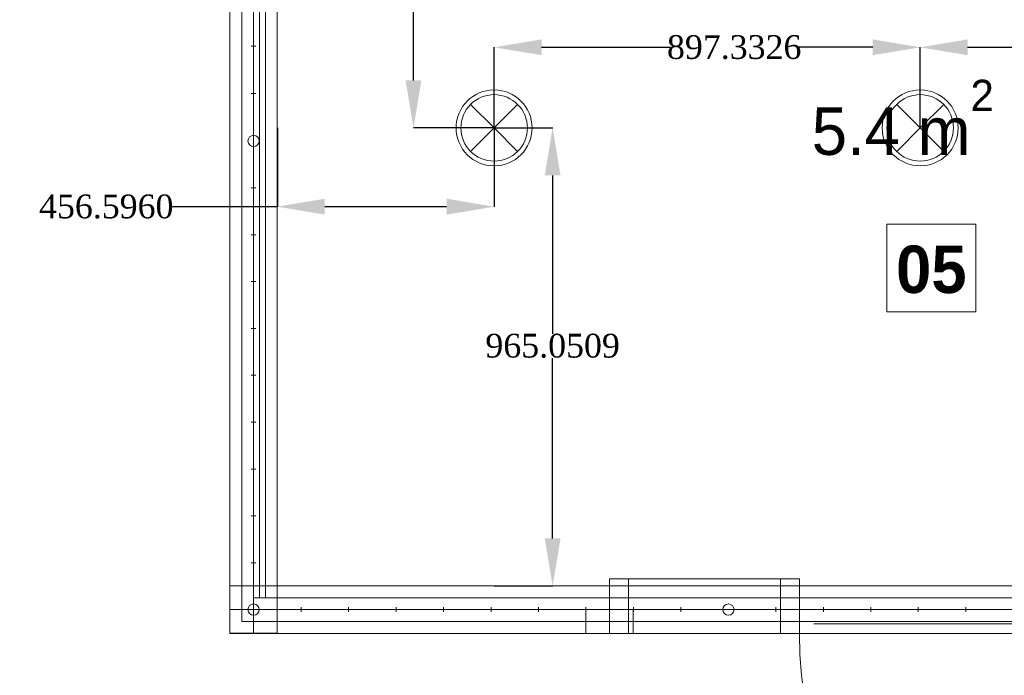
# Model space of a CAD drawing. Header units: millimetres. Extents: x -48584 to 4144, y 11009 to 40638.
# Tile 16 of 38: x -44356 to -42282, y 24511 to 25893. Entities that reach past the tile are written whole.
import ezdxf

# ---------------------------------------------------------------- set-up
doc = ezdxf.new("R2010")
doc.units = ezdxf.units.MM
doc.header["$MEASUREMENT"] = 0
doc.set_wipeout_variables(frame=1)
doc.linetypes.add('Wipeout_Contour', pattern=[1000, 0, -1000])
for name, color, linetype in [('- განათება', 7, 'Continuous'), ('Dimensioning - General', 7, 'Continuous'), ('Interior - Stair & Railing', 7, 'Continuous'), ('New_Structural - Bearing', 7, 'Continuous'), ('Structural - Bearing', 7, 'Continuous')]:
    doc.layers.add(name, color=color, linetype=linetype)
for name, color, linetype, lineweight in [('2D Drafting - General_Pen_No__1', 7, 'Continuous', 13), ('Archicad Doors_Pen_No__1', 7, 'Continuous', 13), ('Archicad Windows_Pen_No__1', 7, 'Continuous', 13), ('Dimensioning - General_Pen_No__1', 7, 'Continuous', 13), ('New_2D Drafting - General_Pen_No__2', 8, 'Continuous', 15), ('New_Annotation - Text_Pen_No__20', 1, 'Continuous', 0), ('New_Structural - Bearing_Pen_No__1', 7, 'Continuous', 13)]:
    doc.layers.add(name, color=color, linetype=linetype, lineweight=lineweight)
doc.layers.add('Interior - Stair & Railing_Pen_No__81', color=7, linetype='Continuous', lineweight=20, true_color=0x6a6a6a)
doc.layers.add('New_Interior - Lamp_Pen_No__77', color=7, linetype='Continuous', lineweight=20, true_color=0xffeb28)
doc.styles.add('GENERATED_STYLE_1', font='txt')
doc.styles.add('GENERATED_STYLE_2', font='txt')
doc.styles.add('GENERATED_STYLE_4', font='txt')
doc.dimstyles.new('GENERATED_STYLE__1', dxfattribs={"dimtxt": 100, "dimasz": 76, "dimexe": 0.18, "dimexo": 0.0625, "dimgap": 0, "dimtad": 0, "dimdec": 0, "dimlfac": 0.1, "dimzin": 0, "dimdsep": 46, "dimtxsty": 'GENERATED_STYLE_1', "dimblk": 'ARROWHEAD_5', "dimblk1": 'ARROWHEAD_5', "dimblk2": 'ARROWHEAD_5', "dimcen": 0.09, "dimse1": 1, "dimse2": 1, "dimclrd": 7, "dimclre": 7, "dimclrt": 7, "dimadec": 0, "dimazin": 0, "dimtfac": 1, "dimtdec": 4, "dimtmove": 0, "dimatfit": 3, "dimfxl": 1, "dimtolj": 1, "dimtzin": 0, "dimarcsym": 0})
doc.dimstyles.new('GENERATED_STYLE__2', dxfattribs={"dimtxt": 100, "dimasz": 76, "dimexe": 0.18, "dimexo": 0.0625, "dimgap": 0, "dimtad": 0, "dimtih": 1, "dimtoh": 1, "dimdec": 0, "dimlfac": 0.1, "dimzin": 0, "dimdsep": 46, "dimtxsty": 'GENERATED_STYLE_1', "dimblk": 'ARROWHEAD_5', "dimblk1": 'ARROWHEAD_5', "dimblk2": 'ARROWHEAD_5', "dimcen": 0.09, "dimse1": 1, "dimse2": 1, "dimclrd": 7, "dimclre": 7, "dimclrt": 7, "dimadec": 0, "dimazin": 0, "dimtfac": 1, "dimtdec": 4, "dimtmove": 0, "dimatfit": 3, "dimfxl": 1, "dimtolj": 1, "dimtzin": 0, "dimarcsym": 0})
doc.dimstyles.get("Standard").update_dxf_attribs({"dimtxt": 0.18, "dimasz": 0.18, "dimexe": 0.18, "dimexo": 0.0625, "dimgap": 0.09, "dimtad": 0, "dimtih": 1, "dimtoh": 1, "dimdec": 4, "dimzin": 0, "dimdsep": 46, "dimtxsty": 'Standard', "dimcen": 0.09, "dimadec": 0, "dimazin": 0, "dimtfac": 1, "dimtdec": 4, "dimtofl": 0, "dimtmove": 0, "dimatfit": 3, "dimfxl": 1, "dimtolj": 1, "dimtzin": 0, "dimarcsym": 0})

# ---------------------------------------------------------------- blocks, each defined once
blk = doc.blocks.new('Slab_54', base_point=(-43912.9, 24599.7))
at = {"layer": 'New_Structural - Bearing_Pen_No__1', "color": 7, "linetype": 'Continuous', "lineweight": 13, "flags": 128}
blk.add_lwpolyline([(-43912.9, 24599.7), (-41013.4, 24599.7), (-41013.4, 26638), (-41982, 26638), (-41982, 26838), (-41213.4, 26838), (-41213.4, 29637.8), (-43712.9, 29637.8), (-43712.9, 26837.6), (-42944.7, 26837.6), (-42944.7, 26637.2), (-43912.9, 26637.2)], close=True, dxfattribs=at)
blk = doc.blocks.new('Window')
at = {"layer": 'Archicad Windows_Pen_No__1', "color": 7, "linetype": 'Continuous', "lineweight": 13}
for p, q in [((-1018.8, 50), (1018.8, 50)), ((-1018.8, 0), (-1018.8, 50)), ((1018.8, 0), (1018.8, 50)), ((-1018.8, 0), (-968.8, 0)), ((-1018.8, -50), (-1018.8, 0)), ((-1018.8, -50), (-1018.8, 0)), ((-968.8, 0), (-968.8, -50)), ((-968.8, 0), (968.8, 0)), ((968.8, -50), (968.8, 0)), ((968.8, 0), (1018.8, 0)), ((1018.8, -50), (1018.8, 0)), ((1018.8, -50), (1018.8, 0)), ((-1018.8, -50), (1018.8, -50)), ((-968.8, -50), (-1018.8, -50)), ((968.8, -50), (-968.8, -50)), ((1018.8, -50), (968.8, -50))]:
    blk.add_line(p, q, dxfattribs=at)
blk = doc.blocks.new('Wall_16', base_point=(-43912.9, 26637.2))
at = {"layer": 'Archicad Windows_Pen_No__1', "color": 7, "linetype": 'Continuous', "lineweight": 13, "xscale": -1, "zscale": 1000, "rotation": 270}
blk.add_blockref('Window', (-43862.9, 25618.5), dxfattribs=at)
blk.add_blockref('Window', (-43862.9, 25618.5), dxfattribs=at)
blk = doc.blocks.new('Window_2')
at = {"layer": 'Archicad Windows_Pen_No__1', "color": 7, "linetype": 'Continuous', "lineweight": 13}
for p, q in [((-399.9, 50), (399.9, 50)), ((-399.9, 0), (-399.9, 50)), ((399.9, 0), (399.9, 50)), ((-399.9, 0), (-349.9, 0)), ((-399.9, -50), (-399.9, 0)), ((-399.9, -50), (-399.9, 0)), ((-349.9, 0), (-349.9, -50)), ((-349.9, 0), (349.9, 0)), ((349.9, -50), (349.9, 0)), ((349.9, 0), (399.9, 0)), ((399.9, -50), (399.9, 0)), ((399.9, -50), (399.9, 0)), ((-399.9, -50), (399.9, -50)), ((-349.9, -50), (-399.9, -50)), ((349.9, -50), (-349.9, -50)), ((399.9, -50), (349.9, -50))]:
    blk.add_line(p, q, dxfattribs=at)
blk = doc.blocks.new('Window_3')
at = {"layer": 'Archicad Windows_Pen_No__1', "color": 7, "linetype": 'Continuous', "lineweight": 13}
for p, q in [((-650, 50), (650, 50)), ((-650, 0), (-650, 50)), ((650, 0), (650, 50)), ((-650, 0), (-600, 0)), ((-650, -50), (-650, 0)), ((-650, -50), (-650, 0)), ((-600, 0), (-600, -50)), ((-600, 0), (600, 0)), ((600, -50), (600, 0)), ((600, 0), (650, 0)), ((650, -50), (650, 0)), ((650, -50), (650, 0)), ((-650, -50), (650, -50)), ((-600, -50), (-650, -50)), ((600, -50), (-600, -50)), ((650, -50), (600, -50))]:
    blk.add_line(p, q, dxfattribs=at)
blk = doc.blocks.new('Door with Sidelight on Side 2')
at = {"layer": 'Archicad Doors_Pen_No__1', "color": 7, "linetype": 'Continuous', "lineweight": 13}
for p, q in [((570, 0), (570, 860)), ((570, 860), (610, 860)), ((610, 860), (610, 0)), ((-610, 0), (-650, 0)), ((-650, 0), (-650, -115)), ((-650, 0), (-650, -100)), ((-650, 0), (-650, -100)), ((-610, -115), (-610, 0)), ((-250, 0), (-290, 0)), ((-290, 0), (-290, -115)), ((-250, -115), (-250, 0)), ((610, 0), (570, 0)), ((650, 0), (610, 0)), ((610, 0), (610, -115)), ((650, -115), (650, 0)), ((650, 0), (650, -100)), ((650, 0), (650, -100)), ((-220, -20), (580, -20)), ((-650, -115), (-610, -115)), ((-290, -115), (-250, -115)), ((610, -115), (650, -115))]:
    blk.add_line(p, q, dxfattribs=at)
at = {"layer": 'Archicad Doors_Pen_No__1', "color": 7, "linetype": 'Continuous', "lineweight": 13, "flags": 128}
blk.add_lwpolyline([(-610, -115), (-290, -115), (-290, 0), (-610, 0)], close=True, dxfattribs=at)
at = {"layer": 'Archicad Doors_Pen_No__1', "color": 7, "linetype": 'Continuous', "lineweight": 13}
blk.add_arc((610, 0), 860, 90, 180, dxfattribs=at)
blk = doc.blocks.new('Wall_17', base_point=(-43912.9, 24599.7))
at = {"layer": 'Archicad Doors_Pen_No__1', "color": 7, "linetype": 'Continuous', "lineweight": 13, "xscale": -1, "zscale": 1000, "rotation": 180}
blk.add_blockref('Door with Sidelight on Side 2', (-42463.2, 24599.7), dxfattribs=at)
at = {"layer": 'Archicad Windows_Pen_No__1', "color": 7, "linetype": 'Continuous', "lineweight": 13, "zscale": 1000}
for name, p in [('Window_2', (-43513, 24649.7)), ('Window_2', (-43513, 24649.7)), ('Window_3', (-42463.2, 24649.7))]:
    blk.add_blockref(name, p, dxfattribs=at)
blk = doc.blocks.new('Railing_3')
at = {"layer": 'Interior - Stair & Railing_Pen_No__81', "color": 251, "linetype": 'Continuous', "lineweight": 20, "true_color": 0x6a6a6a}
for p, q in [((-43887.9, 26637.2), (-43887.9, 24712.2)), ((-43887.9, 26637.2), (-43887.9, 24624.7)), ((-43837.9, 24712.2), (-43837.9, 26637.2)), ((-43837.9, 24674.7), (-43837.9, 26637.2)), ((-43862.9, 25832.2), (-43862.9, 25842.2)), ((-43857.9, 25837.2), (-43867.9, 25837.2)), ((-43857.9, 25737.2), (-43867.9, 25737.2)), ((-43862.9, 25732.2), (-43862.9, 25742.2)), ((-43857.9, 25538.5), (-43867.9, 25538.5)), ((-43862.9, 25533.5), (-43862.9, 25543.5)), ((-43857.9, 25439.7), (-43867.9, 25439.7)), ((-43862.9, 25434.7), (-43862.9, 25444.7)), ((-43862.9, 25336), (-43862.9, 25346)), ((-43857.9, 25341), (-43867.9, 25341)), ((-43857.9, 25242.2), (-43867.9, 25242.2)), ((-43862.9, 25237.2), (-43862.9, 25247.2)), ((-43857.9, 25143.5), (-43867.9, 25143.5)), ((-43862.9, 25138.5), (-43862.9, 25148.5)), ((-43857.9, 25044.7), (-43867.9, 25044.7)), ((-43862.9, 25039.7), (-43862.9, 25049.7)), ((-43862.9, 24940.9), (-43862.9, 24950.9)), ((-43857.9, 24945.9), (-43867.9, 24945.9)), ((-43857.9, 24847.2), (-43867.9, 24847.2)), ((-43862.9, 24842.2), (-43862.9, 24852.2)), ((-43857.9, 24748.4), (-43867.9, 24748.4)), ((-43862.9, 24743.4), (-43862.9, 24753.4)), ((-43887.9, 24712.2), (-43887.9, 24699.7)), ((-43887.9, 24699.7), (-43887.9, 24674.7)), ((-43837.9, 24699.7), (-43837.9, 24712.2)), ((-43837.9, 24674.7), (-43837.9, 24699.7)), ((-43887.9, 24674.7), (-43887.9, 24624.7)), ((-43850.4, 24674.7), (-43862.9, 24674.7)), ((-43850.4, 24674.7), (-43837.9, 24674.7)), ((-41125.9, 24674.7), (-43850.4, 24674.7)), ((-41088.4, 24674.7), (-43837.9, 24674.7)), ((-43757.9, 24649.7), (-43767.9, 24649.7)), ((-43762.9, 24654.7), (-43762.9, 24644.7)), ((-43657.9, 24649.7), (-43667.9, 24649.7)), ((-43662.9, 24654.7), (-43662.9, 24644.7)), ((-43557.9, 24649.7), (-43567.9, 24649.7)), ((-43562.9, 24654.7), (-43562.9, 24644.7)), ((-43457.9, 24649.7), (-43467.9, 24649.7)), ((-43462.9, 24654.7), (-43462.9, 24644.7)), ((-43357.9, 24649.7), (-43367.9, 24649.7)), ((-43362.9, 24654.7), (-43362.9, 24644.7)), ((-43257.9, 24649.7), (-43267.9, 24649.7)), ((-43262.9, 24654.7), (-43262.9, 24644.7)), ((-43157.9, 24649.7), (-43167.9, 24649.7)), ((-43162.9, 24654.7), (-43162.9, 24644.7)), ((-43057.9, 24649.7), (-43067.9, 24649.7)), ((-43062.9, 24654.7), (-43062.9, 24644.7)), ((-42957.9, 24649.7), (-42967.9, 24649.7)), ((-42962.9, 24654.7), (-42962.9, 24644.7)), ((-42757.9, 24649.7), (-42767.9, 24649.7)), ((-42762.9, 24654.7), (-42762.9, 24644.7)), ((-42657.9, 24649.7), (-42667.9, 24649.7)), ((-42662.9, 24654.7), (-42662.9, 24644.7)), ((-42557.9, 24649.7), (-42567.9, 24649.7)), ((-42562.9, 24654.7), (-42562.9, 24644.7)), ((-42457.9, 24649.7), (-42467.9, 24649.7)), ((-42462.9, 24654.7), (-42462.9, 24644.7)), ((-42357.9, 24649.7), (-42367.9, 24649.7)), ((-42362.9, 24654.7), (-42362.9, 24644.7)), ((-43887.9, 24624.7), (-43862.9, 24624.7)), ((-43887.9, 24624.7), (-41038.4, 24624.7)), ((-43862.9, 24624.7), (-43850.4, 24624.7)), ((-43850.4, 24624.7), (-41125.9, 24624.7))]:
    blk.add_line(p, q, dxfattribs=at)
at = {"layer": 'Interior - Stair & Railing_Pen_No__81', "color": 251, "linetype": 'Continuous', "lineweight": 20, "true_color": 0x6a6a6a, "flags": 128}
for points in [[(-43874.9, 25637.2, 1), (-43850.9, 25637.2, 1)], [(-43874.9, 24649.7, 1), (-43850.9, 24649.7, 1)], [(-42862.9, 24637.7, 1), (-42862.9, 24661.7, 1)]]:
    blk.add_lwpolyline(points, format="xyb", close=True, dxfattribs=at)
blk = doc.blocks.new('*D240')
at = {"layer": 'Dimensioning - General_Pen_No__1', "linetype": 'Continuous', "lineweight": 13, "transparency": 16777216}
for points in [[(-48083.8, 39238), (-48104.5, 39160.7), (-48063.1, 39160.7)], [(-48083.8, 12903.1), (-48063.1, 12980.3), (-48104.5, 12980.3)]]:
    blk.add_hatch(color=7, dxfattribs=at).paths.add_polyline_path(points)
at = {"layer": 'Dimensioning - General_Pen_No__1', "color": 7, "linetype": 'Continuous', "lineweight": 13, "transparency": 16777216}
for p, q in [((-48008.8, 39238), (-48158.8, 39238)), ((-48083.8, 39238), (-48104.5, 39160.7)), ((-48083.8, 39238), (-48063.1, 39160.7)), ((-48063.1, 39160.7), (-48104.5, 39160.7)), ((-48104.5, 12980.3), (-48063.1, 12980.3)), ((-48083.8, 12903.1), (-48104.5, 12980.3)), ((-48083.8, 12903.1), (-48063.1, 12980.3)), ((-48008.8, 12903.1), (-48158.8, 12903.1))]:
    blk.add_line(p, q, dxfattribs=at)
at = {"color": 254, "linetype": 'Wipeout_Contour', "lineweight": 0, "ltscale": 218787.68348, "transparency": 16777216}
blk.add_wipeout([(-48019.5, 25875.1), (-48019.5, 26266), (-48148.1, 26266), (-48148.1, 25875.1)], dxfattribs=at).dxf.layer = 'Dimensioning - General'
at = {"layer": 'Dimensioning - General_Pen_No__1', "color": 7, "linetype": 'Continuous', "lineweight": 13, "transparency": 16777216}
for p, q in [((-48083.8, 26271.6), (-48083.8, 39160.7)), ((-48083.8, 12980.3), (-48083.8, 25869.5))]:
    blk.add_line(p, q, dxfattribs=at)
at = {"layer": 'Dimensioning - General_Pen_No__1', "color": 7, "lineweight": 13, "transparency": 16777216, "insert": (-48033.8, 25889.4), "char_height": 100, "attachment_point": 7, "rotation": 90, "style": 'GENERATED_STYLE_1'}
blk.add_mtext('\\A1;{\\pql;\\fBOG 2018|b0|i0|c0|p0;\\W1.000000;2,633}', dxfattribs=at)
blk = doc.blocks.new('ARROWHEAD_5')
at = {"linetype": 'Continuous', "lineweight": 0}
blk.add_hatch(color=0, dxfattribs=at).paths.add_polyline_path([(-1, 0.2679), (0, 0), (-1, -0.2679)])
at = {"color": 0, "linetype": 'Continuous', "lineweight": 0}
blk.add_line((0, 0), (-1, 0), dxfattribs=at)
blk = doc.blocks.new('*D244')
at = {"layer": 'Dimensioning - General_Pen_No__1', "linetype": 'Continuous', "lineweight": 13, "transparency": 16777216}
for points in [[(-47483.8, 24599.7), (-47463.1, 24676.9), (-47504.5, 24676.9)], [(-47483.8, 24599.7), (-47504.5, 24522.4), (-47463.1, 24522.4)], [(-47483.8, 20668.2), (-47463.1, 20745.4), (-47504.5, 20745.4)], [(-47483.8, 20668.2), (-47504.5, 20590.9), (-47463.1, 20590.9)]]:
    blk.add_hatch(color=7, dxfattribs=at).paths.add_polyline_path(points)
at = {"layer": 'Dimensioning - General_Pen_No__1', "color": 7, "linetype": 'Continuous', "lineweight": 13, "transparency": 16777216}
for p, q in [((-47408.8, 24599.7), (-47558.8, 24599.7)), ((-47483.8, 24599.7), (-47504.5, 24522.4)), ((-47483.8, 24599.7), (-47463.1, 24522.4)), ((-47463.1, 24522.4), (-47504.5, 24522.4)), ((-47504.5, 20745.4), (-47463.1, 20745.4)), ((-47483.8, 20668.2), (-47504.5, 20745.4)), ((-47483.8, 20668.2), (-47463.1, 20745.4)), ((-47408.8, 20668.2), (-47558.8, 20668.2))]:
    blk.add_line(p, q, dxfattribs=at)
at = {"color": 254, "linetype": 'Wipeout_Contour', "lineweight": 0, "ltscale": 210409.911277, "transparency": 16777216}
blk.add_wipeout([(-47419.5, 22497.4), (-47419.5, 22770.5), (-47548.1, 22770.5), (-47548.1, 22497.4)], dxfattribs=at).dxf.layer = 'Dimensioning - General'
at = {"layer": 'Dimensioning - General_Pen_No__1', "color": 7, "linetype": 'Continuous', "lineweight": 13, "transparency": 16777216}
for p, q in [((-47483.8, 22776.1), (-47483.8, 24522.4)), ((-47483.8, 20745.4), (-47483.8, 22491.8))]:
    blk.add_line(p, q, dxfattribs=at)
at = {"layer": 'Dimensioning - General_Pen_No__1', "color": 7, "lineweight": 13, "transparency": 16777216, "insert": (-47433.8, 22511.7), "char_height": 100, "attachment_point": 7, "rotation": 90, "style": 'GENERATED_STYLE_1'}
blk.add_mtext('\\A1;{\\pql;\\fBOG 2018|b0|i0|c0|p0;\\W1.000000;393}', dxfattribs=at)
blk = doc.blocks.new('*D245')
at = {"layer": 'Dimensioning - General_Pen_No__1', "linetype": 'Continuous', "lineweight": 13, "transparency": 16777216}
for points in [[(-47483.8, 26637.2), (-47463.1, 26714.5), (-47504.5, 26714.5)], [(-47483.8, 26637.2), (-47504.5, 26560), (-47463.1, 26560)], [(-47483.8, 24599.7), (-47463.1, 24676.9), (-47504.5, 24676.9)], [(-47483.8, 24599.7), (-47504.5, 24522.4), (-47463.1, 24522.4)]]:
    blk.add_hatch(color=7, dxfattribs=at).paths.add_polyline_path(points)
at = {"layer": 'Dimensioning - General_Pen_No__1', "color": 7, "linetype": 'Continuous', "lineweight": 13, "transparency": 16777216}
for p, q in [((-47408.8, 26637.2), (-47558.8, 26637.2)), ((-47483.8, 26637.2), (-47504.5, 26560)), ((-47483.8, 26637.2), (-47463.1, 26560)), ((-47463.1, 26560), (-47504.5, 26560)), ((-47504.5, 24676.9), (-47463.1, 24676.9)), ((-47483.8, 24599.7), (-47504.5, 24676.9)), ((-47483.8, 24599.7), (-47463.1, 24676.9)), ((-47408.8, 24599.7), (-47558.8, 24599.7))]:
    blk.add_line(p, q, dxfattribs=at)
at = {"color": 254, "linetype": 'Wipeout_Contour', "lineweight": 0, "ltscale": 215815.965828, "transparency": 16777216}
blk.add_wipeout([(-47419.5, 25470.4), (-47419.5, 25766.5), (-47548.1, 25766.5), (-47548.1, 25470.4)], dxfattribs=at).dxf.layer = 'Dimensioning - General'
at = {"layer": 'Dimensioning - General_Pen_No__1', "color": 7, "linetype": 'Continuous', "lineweight": 13, "transparency": 16777216}
for p, q in [((-47483.8, 25772.1), (-47483.8, 26560)), ((-47483.8, 24676.9), (-47483.8, 25464.8))]:
    blk.add_line(p, q, dxfattribs=at)
at = {"layer": 'Dimensioning - General_Pen_No__1', "color": 7, "lineweight": 13, "transparency": 16777216, "insert": (-47433.8, 25484.7), "char_height": 100, "attachment_point": 7, "rotation": 90, "style": 'GENERATED_STYLE_1'}
blk.add_mtext('\\A1;{\\pql;\\fBOG 2018|b0|i0|c0|p0;\\W1.000000;204}', dxfattribs=at)
blk = doc.blocks.new('*D255')
at = {"layer": 'Dimensioning - General_Pen_No__1', "linetype": 'Continuous', "lineweight": 13, "transparency": 16777216}
for points in [[(-44113.4, 12603.1), (-44190.7, 12623.8), (-44190.7, 12582.4)], [(-44113.4, 12603.1), (-44036.2, 12582.4), (-44036.2, 12623.8)], [(-41013.4, 12603.1), (-41090.6, 12623.8), (-41090.6, 12582.4)], [(-41013.4, 12603.1), (-40936.1, 12582.4), (-40936.1, 12623.8)]]:
    blk.add_hatch(color=7, dxfattribs=at).paths.add_polyline_path(points)
at = {"layer": 'Dimensioning - General_Pen_No__1', "color": 7, "linetype": 'Continuous', "lineweight": 13, "transparency": 16777216}
for p, q in [((-44113.4, 12528.1), (-44113.4, 12678.1)), ((-41013.4, 12528.1), (-41013.4, 12678.1)), ((-44113.4, 12603.1), (-44036.2, 12623.8)), ((-44036.2, 12623.8), (-44036.2, 12582.4)), ((-41090.6, 12582.4), (-41090.6, 12623.8)), ((-41013.4, 12603.1), (-41090.6, 12623.8)), ((-44113.4, 12603.1), (-44036.2, 12582.4)), ((-41013.4, 12603.1), (-41090.6, 12582.4))]:
    blk.add_line(p, q, dxfattribs=at)
at = {"color": 254, "linetype": 'Wipeout_Contour', "lineweight": 0, "ltscale": 177560.585931, "transparency": 16777216}
blk.add_wipeout([(-42700.4, 12538.8), (-42426.4, 12538.8), (-42426.4, 12667.3), (-42700.4, 12667.3)], dxfattribs=at).dxf.layer = 'Dimensioning - General'
at = {"layer": 'Dimensioning - General_Pen_No__1', "color": 7, "linetype": 'Continuous', "lineweight": 13, "transparency": 16777216}
for p, q in [((-44036.2, 12603.1), (-42706, 12603.1)), ((-42420.8, 12603.1), (-41090.6, 12603.1))]:
    blk.add_line(p, q, dxfattribs=at)
at = {"layer": 'Dimensioning - General_Pen_No__1', "color": 7, "lineweight": 13, "transparency": 16777216, "insert": (-42686.1, 12553.1), "char_height": 100, "attachment_point": 7, "style": 'GENERATED_STYLE_1'}
blk.add_mtext('\\A1;{\\pql;\\fBOG 2018|b0|i0|c0|p0;\\W1.000000;310}', dxfattribs=at)
blk = doc.blocks.new('*D268')
at = {"layer": 'Dimensioning - General_Pen_No__1', "linetype": 'Continuous', "lineweight": 13, "transparency": 16777216}
for points in [[(3344.3, 24599.7), (3365, 24676.9), (3323.6, 24676.9)], [(3344.3, 24599.7), (3323.6, 24522.4), (3365, 24522.4)], [(3344.3, 20668.2), (3365, 20745.4), (3323.6, 20745.4)], [(3344.3, 20668.2), (3323.6, 20590.9), (3365, 20590.9)]]:
    blk.add_hatch(color=7, dxfattribs=at).paths.add_polyline_path(points)
at = {"layer": 'Dimensioning - General_Pen_No__1', "color": 7, "linetype": 'Continuous', "lineweight": 13, "transparency": 16777216}
for p, q in [((3419.3, 24599.7), (3269.3, 24599.7)), ((3344.3, 24599.7), (3323.6, 24522.4)), ((3344.3, 24599.7), (3365, 24522.4)), ((3365, 24522.4), (3323.6, 24522.4)), ((3323.6, 20745.4), (3365, 20745.4)), ((3344.3, 20668.2), (3323.6, 20745.4)), ((3344.3, 20668.2), (3365, 20745.4)), ((3419.3, 20668.2), (3269.3, 20668.2))]:
    blk.add_line(p, q, dxfattribs=at)
at = {"color": 254, "linetype": 'Wipeout_Contour', "lineweight": 0, "ltscale": 91519.017927, "transparency": 16777216}
blk.add_wipeout([(3408.6, 22497.4), (3408.6, 22770.5), (3280, 22770.5), (3280, 22497.4)], dxfattribs=at).dxf.layer = 'Dimensioning - General'
at = {"layer": 'Dimensioning - General_Pen_No__1', "color": 7, "linetype": 'Continuous', "lineweight": 13, "transparency": 16777216}
for p, q in [((3344.3, 22776.1), (3344.3, 24522.4)), ((3344.3, 20745.4), (3344.3, 22491.8))]:
    blk.add_line(p, q, dxfattribs=at)
at = {"layer": 'Dimensioning - General_Pen_No__1', "color": 7, "lineweight": 13, "transparency": 16777216, "insert": (3394.3, 22511.7), "char_height": 100, "attachment_point": 7, "rotation": 90, "style": 'GENERATED_STYLE_1'}
blk.add_mtext('\\A1;{\\pql;\\fBOG 2018|b0|i0|c0|p0;\\W1.000000;393}', dxfattribs=at)
blk = doc.blocks.new('Recessed Spot')
at = {"layer": 'New_Interior - Lamp_Pen_No__77', "color": 2, "linetype": 'Continuous', "lineweight": 20, "true_color": 0xffeb28}
for q in [(-49.5, 49.5), (49.5, 49.5), (-49.5, -49.5), (49.5, -49.5)]:
    blk.add_line((0, 0), q, dxfattribs=at)
at = {"layer": 'New_Interior - Lamp_Pen_No__77', "color": 2, "linetype": 'Continuous', "lineweight": 20, "true_color": 0xffeb28, "flags": 128}
blk.add_lwpolyline([(80, 0, 1), (-80, 0, 1)], format="xyb", close=True, dxfattribs=at)
at = {"layer": 'New_Interior - Lamp_Pen_No__77', "color": 2, "linetype": 'Continuous', "lineweight": 20, "true_color": 0xffeb28}
blk.add_circle((0, 0), 70, dxfattribs=at)
blk = doc.blocks.new('*D310')
at = {"layer": '- განათება', "color": 0, "lineweight": -2, "transparency": 16777216}
for p, q in [((-43356.3, 25664.7), (-43232.9, 25664.7)), ((-43233.1, 25564.7), (-43233.1, 25231)), ((-43233.1, 24799.7), (-43233.1, 25179.6)), ((-43356.3, 24699.7), (-43232.9, 24699.7))]:
    blk.add_line(p, q, dxfattribs=at)
at = {"layer": '- განათება', "color": 0, "transparency": 16777216}
for points in [[(-43249.8, 25564.7), (-43216.5, 25564.7), (-43233.1, 25664.7)], [(-43249.8, 24799.7), (-43216.5, 24799.7), (-43233.1, 24699.7)]]:
    blk.add_solid(points, dxfattribs=at)
at = {"layer": 'Defpoints', "color": 0, "transparency": 16777216}
for p in [(-43356.3, 25664.7), (-43356.3, 24699.7), (-43233.1, 24699.7)]:
    blk.add_point(p, dxfattribs=at)
at = {"layer": '- განათება', "color": 0, "transparency": 16777216, "insert": (-43233.1, 25205.3), "char_height": 50, "attachment_point": 5}
blk.add_mtext('\\A1;{\\fSylfaen|b0|i0|c0|p18;965.0509}', dxfattribs=at)
blk = doc.blocks.new('*D311')
at = {"layer": '- განათება', "color": 0, "lineweight": -2, "transparency": 16777216}
for p, q in [((-43812.9, 25664.6), (-43812.9, 25498.5)), ((-43356.3, 25664.6), (-43356.3, 25498.5)), ((-43812.9, 25498.7), (-44039, 25498.7)), ((-43456.3, 25498.7), (-43712.9, 25498.7))]:
    blk.add_line(p, q, dxfattribs=at)
at = {"layer": '- განათება', "color": 0, "transparency": 16777216}
for points in [[(-43712.9, 25515.4), (-43712.9, 25482), (-43812.9, 25498.7)], [(-43456.3, 25515.4), (-43456.3, 25482), (-43356.3, 25498.7)]]:
    blk.add_solid(points, dxfattribs=at)
at = {"layer": 'Defpoints', "color": 0, "transparency": 16777216}
for p in [(-43812.9, 25664.7), (-43356.3, 25664.7), (-43812.9, 25498.7)]:
    blk.add_point(p, dxfattribs=at)
at = {"layer": '- განათება', "color": 0, "transparency": 16777216, "insert": (-44173.2, 25498.7), "char_height": 50, "attachment_point": 5}
blk.add_mtext('\\A1;{\\fSylfaen|b0|i0|c0|p18;456.5960}', dxfattribs=at)
blk = doc.blocks.new('*D312')
at = {"layer": '- განათება', "color": 0, "lineweight": -2, "transparency": 16777216}
for p, q in [((-43353.6, 26637.5), (-43526.4, 26637.5)), ((-43526.2, 26537.5), (-43526.2, 26196)), ((-43526.2, 25764.7), (-43526.2, 26144.6)), ((-43356.4, 25664.7), (-43526.4, 25664.7))]:
    blk.add_line(p, q, dxfattribs=at)
at = {"layer": '- განათება', "color": 0, "transparency": 16777216}
for points in [[(-43542.8, 26537.5), (-43509.5, 26537.5), (-43526.2, 26637.5)], [(-43542.8, 25764.7), (-43509.5, 25764.7), (-43526.2, 25664.7)]]:
    blk.add_solid(points, dxfattribs=at)
at = {"layer": 'Defpoints', "color": 0, "transparency": 16777216}
for p in [(-43353.5, 26637.5), (-43526.2, 25664.7), (-43356.3, 25664.7)]:
    blk.add_point(p, dxfattribs=at)
at = {"layer": '- განათება', "color": 0, "transparency": 16777216, "insert": (-43526.2, 26170.3), "char_height": 50, "attachment_point": 5}
blk.add_mtext('\\A1;{\\fSylfaen|b0|i0|c0|p18;972.7652}', dxfattribs=at)
blk = doc.blocks.new('*D313')
at = {"layer": '- განათება', "color": 0, "lineweight": -2, "transparency": 16777216}
for p, q in [((-43356.3, 25664.8), (-43356.3, 25834.7)), ((-43256.3, 25834.5), (-42984.9, 25834.5)), ((-42559, 25834.5), (-42716.5, 25834.5)), ((-42459, 25664.8), (-42459, 25834.7))]:
    blk.add_line(p, q, dxfattribs=at)
at = {"layer": '- განათება', "color": 0, "transparency": 16777216}
for points in [[(-43256.3, 25851.2), (-43256.3, 25817.9), (-43356.3, 25834.5)], [(-42559, 25851.2), (-42559, 25817.9), (-42459, 25834.5)]]:
    blk.add_solid(points, dxfattribs=at)
at = {"layer": 'Defpoints', "color": 0, "transparency": 16777216}
for p in [(-43356.3, 25834.5), (-43356.3, 25664.7), (-42459, 25664.7)]:
    blk.add_point(p, dxfattribs=at)
at = {"layer": '- განათება', "color": 0, "transparency": 16777216, "insert": (-42850.7, 25834.5), "char_height": 50, "attachment_point": 5}
blk.add_mtext('\\A1;{\\fSylfaen|b0|i0|c0|p18;897.3326}', dxfattribs=at)
blk = doc.blocks.new('*D314')
at = {"layer": '- განათება', "color": 0, "lineweight": -2, "transparency": 16777216}
for p, q in [((-42459, 25664.8), (-42459, 25834.7)), ((-42359, 25834.5), (-42087.5, 25834.5)), ((-41661.7, 25834.5), (-41819.2, 25834.5)), ((-41561.7, 25664.8), (-41561.7, 25834.7))]:
    blk.add_line(p, q, dxfattribs=at)
at = {"layer": '- განათება', "color": 0, "transparency": 16777216}
for points in [[(-42359, 25851.2), (-42359, 25817.9), (-42459, 25834.5)], [(-41661.7, 25851.2), (-41661.7, 25817.9), (-41561.7, 25834.5)]]:
    blk.add_solid(points, dxfattribs=at)
at = {"layer": 'Defpoints', "color": 0, "transparency": 16777216}
for p in [(-42459, 25834.5), (-42459, 25664.7), (-41561.7, 25664.7)]:
    blk.add_point(p, dxfattribs=at)
at = {"layer": '- განათება', "color": 0, "transparency": 16777216, "insert": (-41953.4, 25834.5), "char_height": 50, "attachment_point": 5}
blk.add_mtext('\\A1;{\\fSylfaen|b0|i0|c0|p18;897.3326}', dxfattribs=at)

msp = doc.modelspace()

# ---------------------------------------------------------------- linework, layer by layer
at = {"layer": 'New_2D Drafting - General_Pen_No__2', "color": 8, "linetype": 'Continuous', "lineweight": 15, "flags": 128}
msp.add_lwpolyline([(-43850.4378, 24674.65435), (-41088.3755, 24674.65435), (-41088.3755, 26638.03665), (-43850.4378, 26638.03665)], close=True, dxfattribs=at)

# ---------------------------------------------------------------- block references
at = {"layer": 'Interior - Stair & Railing', "color": 7, "linetype": 'Continuous', "lineweight": 13}
msp.add_blockref('Railing_3', (0, 0), dxfattribs=at)
at = {"layer": 'New_Structural - Bearing', "color": 7, "linetype": 'Continuous', "lineweight": 13}
msp.add_blockref('Slab_54', (-43912.93781, 24599.65435), dxfattribs=at)
at = {"layer": 'Structural - Bearing', "color": 7, "lineweight": 35}
for name, p in [('Wall_16', (-43912.93781, 26637.24942)), ('Wall_17', (-43912.93781, 24599.65435))]:
    msp.add_blockref(name, p, dxfattribs=at)

# ---------------------------------------------------------------- texts
at = {"layer": '2D Drafting - General_Pen_No__1', "color": 7, "lineweight": 13, "insert": (-42687.39116, 25606.3455), "char_height": 100, "attachment_point": 7, "style": 'GENERATED_STYLE_2'}
msp.add_mtext('{\\fBOG 2018|b0|i0|c0|p0;5.4 m{\\H0.66x;\\S2^  ;}}', dxfattribs=at)

# ---------------------------------------------------------------- next in the draw order: dimensions: what is measured, and where the dimension line sits
at = {"layer": 'Dimensioning - General', "color": 7, "linetype": 'Continuous', "lineweight": 13}
dim = msp.add_linear_dim(base=(-48083.78801, 39237.98097), p1=(-47183.78801, 12903.05519), p2=(-23183.78801, 39237.98097), angle=90, dimstyle='GENERATED_STYLE__1', dxfattribs=at)
dim.commit()
dim.dimension.update_dxf_attribs({"geometry": '*D240', "text_midpoint": (-48083.78801, 26056.86358), "dimtype": 160, "text_rotation": 90})

# ---------------------------------------------------------------- next in the draw order: block references
at = {"layer": '- განათება', "color": 2, "linetype": 'Continuous', "lineweight": 20, "true_color": 0xffeb28, "zscale": 1000}
for p in [(-43356.3418, 25664.70526), (-42459.00915, 25664.70526)]:
    msp.add_blockref('Recessed Spot', p, dxfattribs=at)

# ---------------------------------------------------------------- next in the draw order: dimensions: what is measured, and where the dimension line sits
at = {"layer": '- განათება', "color": 1}
for base, p1, p2, angle, picture, middle in [((-43526.17022, 25664.70526), (-43353.49874, 26637.47045), (-43356.3418, 25664.70526), 270, '*D312', (-43526.17022, 26170.33591)), ((-43356.341801, 25834.53368), (-42459.009153, 25664.705264), (-43356.341801, 25664.705264), 180, '*D313', (-42850.711151, 25834.53368)), ((-42459.009153, 25834.53368), (-41561.676505, 25664.705264), (-42459.009153, 25664.705264), 180, '*D314', (-41953.378503, 25834.53368)), ((-43233.12116, 24699.65435), (-43356.3418, 25664.70526), (-43356.3418, 24699.65435), 270, '*D310', (-43233.12116, 25205.285))]:
    dim = msp.add_linear_dim(base=base, p1=p1, p2=p2, angle=angle, text='{\\fSylfaen|b0|i0|c0|p18;<>}', dimstyle='Standard', override={"dimtxt": 50, "dimasz": 100}, dxfattribs=at)
    dim.commit()
    dim.dimension.update_dxf_attribs({"geometry": picture, "text_midpoint": middle, "dimtype": 160})
at = {"layer": 'Dimensioning - General', "color": 7, "linetype": 'Continuous', "lineweight": 13}
dim = msp.add_linear_dim(base=(-47483.78801, 24599.65435), p1=(-47183.62049, 20668.19358), p2=(-43912.93781, 24599.65435), angle=90, dimstyle='GENERATED_STYLE__1', dxfattribs=at)
dim.commit()
dim.dimension.update_dxf_attribs({"geometry": '*D244', "text_midpoint": (-47483.78801, 22625.82346), "dimtype": 160, "text_rotation": 90})

# ---------------------------------------------------------------- next in the draw order: wipeouts: each hides what was drawn before it
at = {"color": 1, "linetype": 'Continuous', "lineweight": 0, "ltscale": 247235.743437}
msp.add_wipeout([(-42529.26617, 25276.79037), (-42341.77492, 25276.79037), (-42341.77492, 25461.63913), (-42529.26617, 25461.63913)], dxfattribs=at).dxf.layer = 'New_Annotation - Text_Pen_No__20'

# ---------------------------------------------------------------- next in the draw order: linework, layer by layer
at = {"layer": 'New_Annotation - Text_Pen_No__20', "color": 1, "linetype": 'Continuous', "lineweight": 0, "flags": 128}
msp.add_lwpolyline([(-42529.26617, 25276.79037), (-42341.77492, 25276.79037), (-42341.77492, 25461.63913), (-42529.26617, 25461.63913), (-42529.26617, 25276.79037)], close=True, dxfattribs=at)

# ---------------------------------------------------------------- next in the draw order: texts
at = {"layer": 'New_Annotation - Text_Pen_No__20', "color": 1, "linetype": 'Continuous', "lineweight": 0, "insert": (-42435.52054, 25416.71792), "char_height": 100, "attachment_point": 2, "style": 'GENERATED_STYLE_4'}
msp.add_mtext('\\A1;{\\pqc;\\fBOG 2018|b1|i0|c0|p0;\\W1.000000;0\\fBOG 2018|b1|i0|c0|p0;\\W1.000000;5}', dxfattribs=at)

# ---------------------------------------------------------------- next in the draw order: dimensions: what is measured, and where the dimension line sits
at = {"layer": 'Dimensioning - General', "color": 7, "linetype": 'Continuous', "lineweight": 13}
dim = msp.add_linear_dim(base=(-47483.78801, 26637.24942), p1=(-43912.93781, 24599.65435), p2=(-43912.93781, 26637.24942), angle=90, dimstyle='GENERATED_STYLE__1', dxfattribs=at)
dim.commit()
dim.dimension.update_dxf_attribs({"geometry": '*D245', "text_midpoint": (-47483.78801, 25598.86088), "dimtype": 160, "text_rotation": 90})

# ---------------------------------------------------------------- next in the draw order: dimensions: what is measured, and where the dimension line sits
at = {"layer": '- განათება', "color": 1}
dim = msp.add_linear_dim(base=(-43812.93781, 25498.71309), p1=(-43356.3418, 25664.70526), p2=(-43812.93781, 25664.70526), angle=180, text='{\\fSylfaen|b0|i0|c0|p18;<>}', dimstyle='Standard', override={"dimtxt": 50, "dimasz": 100}, dxfattribs=at)
dim.commit()
dim.dimension.update_dxf_attribs({"geometry": '*D311', "text_midpoint": (-44173.24788, 25498.71309), "dimtype": 160})
at = {"layer": 'Dimensioning - General', "color": 7, "linetype": 'Continuous', "lineweight": 13}
dim = msp.add_linear_dim(base=(-41013.3755, 12603.05519), p1=(-44113.41787, 16038.84631), p2=(-41013.3755, 24599.65435), dimstyle='GENERATED_STYLE__2', dxfattribs=at)
dim.commit()
dim.dimension.update_dxf_attribs({"geometry": '*D255', "text_midpoint": (-42571.93319, 12603.05519), "dimtype": 160})

# ---------------------------------------------------------------- next in the draw order: dimensions: what is measured, and where the dimension line sits
dim = msp.add_linear_dim(base=(3344.28426, 24599.65435), p1=(-44113.61551, 20668.19358), p2=(-41013.3755, 24599.65435), angle=90, dimstyle='GENERATED_STYLE__1', dxfattribs=at)
dim.commit()
dim.dimension.update_dxf_attribs({"geometry": '*D268', "text_midpoint": (3344.28426, 22625.82346), "dimtype": 160, "text_rotation": 90})

doc.saveas('drawing.dxf')
